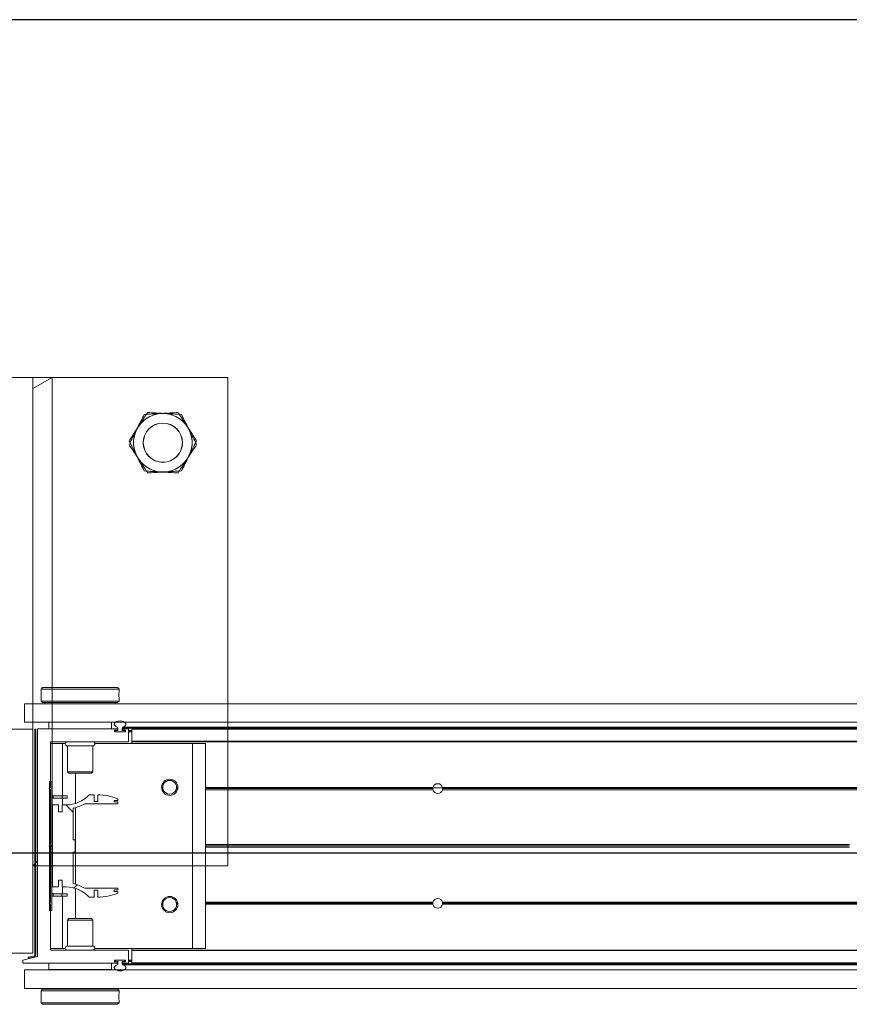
# Model space of a CAD drawing. Header units: feet. Extents: x 0 to 152508, y 0 to 59434.
# Tile 91 of 114: x 152337.2 to 152338.53, y 59421.64 to 59423.21. Entities that reach past the tile are written whole.
import ezdxf

# ---------------------------------------------------------------- set-up
doc = ezdxf.new("R2010")
doc.units = ezdxf.units.FT
doc.header["$LTSCALE"] = 0.1
doc.header["$MEASUREMENT"] = 0
doc.layers.add('Bridge plan$0$BR_P_Rail_Object', color=251, linetype='Continuous', lineweight=30)
doc.layers.add('Bridge plan$0$SC_Scratch7', color=252, linetype='Continuous', lineweight=0)

# ---------------------------------------------------------------- blocks, each defined once
blk = doc.blocks.new('Bridge plan$0$HIGH ST SCREENWALL_13 PANEL PLAN_2')
at = {"layer": 'Bridge plan$0$SC_Scratch7', "lineweight": 0}
h = blk.add_hatch(dxfattribs=at)
h.set_pattern_fill('ANSI31', color=256, scale=0.01, style=0, pattern_type=2)
h.set_pattern_definition([(44.99814199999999, (-53.98551492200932, -14.22297498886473), (-0.08838530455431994, 0.08839103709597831), [])])
h.paths.add_polyline_path([(-48.37157117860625, -0.1411070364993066, -0.3639702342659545), (-48.37363713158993, -0.1435689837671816), (-48.38217676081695, -0.1450744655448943), (-48.38188740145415, -0.1467158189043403), (-48.37334777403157, -0.1452103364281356, 0.3639702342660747), (-48.36990451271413, -0.1411070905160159), (-48.36989281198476, 0.219646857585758), (-48.37155947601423, 0.2196469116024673)])
h = blk.add_hatch(dxfattribs=at)
h.set_pattern_fill('ANSI31', color=256, scale=0.01, style=0, pattern_type=2)
h.set_pattern_definition([(44.99814199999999, (-53.99444578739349, -14.22019663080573), (-0.08838530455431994, 0.08839103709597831), [])])
h.paths.add_polyline_path([(-48.34438143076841, -0.07020755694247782), (-48.34437473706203, 0.1361670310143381), (-48.34812472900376, 0.1361671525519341), (-48.3481314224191, -0.07020743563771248)])
h = blk.add_hatch(dxfattribs=at)
h.set_pattern_fill('ANSI38', color=256, scale=0.01, style=0, pattern_type=2)
h.set_pattern_definition([(44.99814199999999, (-53.89456799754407, -14.22430209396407), (-0.08838530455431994, 0.08839103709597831), []), (134.998142, (-53.89456799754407, -14.22430209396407), (-0.2651616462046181, 0.0883967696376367), [0.31249937, -0.18749962])])
h.paths.add_polyline_path([(-48.33330513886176, 0.08763806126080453), (-48.33330478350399, 0.09859604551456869), (-48.34291762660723, 0.0985963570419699), (-48.34292188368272, -0.03263697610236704), (-48.33330903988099, -0.03263728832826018), (-48.33330868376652, -0.02167930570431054), (-48.32766564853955, -0.02167948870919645), (-48.32766600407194, -0.03263747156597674), (-48.322022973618, -0.03263765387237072, -0.2061892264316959), (-48.28439234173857, -0.04884619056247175), (-48.27635429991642, -0.04884645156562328), (-48.27635394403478, -0.03788846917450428), (-48.27077652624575, -0.03788864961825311), (-48.27077688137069, -0.0488466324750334, 0.09842250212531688), (-48.23875574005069, -0.04248285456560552), (-48.23875565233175, -0.03977616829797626), (-48.24448947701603, -0.03977598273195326), (-48.24448939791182, -0.03731535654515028), (-48.23875557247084, -0.03731554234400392), (-48.23875548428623, -0.03460885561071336), (-48.29164624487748, -0.03460713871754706, 0.0857050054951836), (-48.31011337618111, -0.02730462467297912), (-48.3101117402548, 0.02313612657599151), (-48.30683090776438, 0.02313602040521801), (-48.30683026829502, 0.04282101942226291), (-48.31011110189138, 0.04282112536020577), (-48.31010946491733, 0.0932618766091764, 0.0857050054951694), (-48.2916418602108, 0.1005631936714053), (-48.23875110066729, 0.1005614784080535), (-48.23875101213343, 0.1032681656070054), (-48.24448483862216, 0.103268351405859), (-48.24448475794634, 0.1057289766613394), (-48.2387509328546, 0.1057287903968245), (-48.23875084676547, 0.1084354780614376, 0.09842250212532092), (-48.27077157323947, 0.1148013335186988), (-48.27077192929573, 0.1038433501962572), (-48.27634934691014, 0.1038435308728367), (-48.27634899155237, 0.1148015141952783), (-48.28438703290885, 0.1148017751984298, -0.2061892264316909), (-48.32201871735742, 0.09859567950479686), (-48.32766174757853, 0.09859586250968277), (-48.32766210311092, 0.08763787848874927)])
for p, q in [((-48.0623751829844, 0.7821357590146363), (-48.72904051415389, 0.7821573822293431)), ((-48.37487455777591, 0.7821458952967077), (-48.4165411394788, 0.7821472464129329)), ((-48.37487455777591, 0.7821458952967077), (-48.37489147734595, 0.2604802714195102)), ((-48.37487455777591, 0.7821458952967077), (-48.37487512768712, 0.764567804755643)), ((-48.37487512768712, 0.764567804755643), (-48.34362462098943, 0.7821448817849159)), ((-48.34362462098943, 0.7821448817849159), (-48.37487455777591, 0.7821458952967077)), ((-48.34362462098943, 0.7821448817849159), (-48.34364070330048, 0.2863158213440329)), ((-48.06239210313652, 0.2604701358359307), (-48.0623751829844, 0.7821357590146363)), ((-48.36145324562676, 0.283816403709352), (-48.36145334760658, 0.2806885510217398)), ((-48.35895317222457, 0.2863163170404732), (-48.36145324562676, 0.283816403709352)), ((-48.36145324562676, 0.283816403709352), (-48.23645349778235, 0.2838123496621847)), ((-48.35895317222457, 0.2863163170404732), (-48.23895341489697, 0.2863124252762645)), ((-48.23645349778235, 0.2838123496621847), (-48.23895341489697, 0.2863124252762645)), ((-48.23645359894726, 0.2806832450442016), (-48.23645349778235, 0.2838123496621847)), ((-48.36145376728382, 0.2677489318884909), (-48.3614538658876, 0.2647022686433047)), ((-48.23678753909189, 0.2746179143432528), (-48.2367768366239, 0.2728087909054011)), ((-48.23645411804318, 0.2646982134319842), (-48.23645401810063, 0.2677473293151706)), ((-48.38791228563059, 0.2604806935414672), (-48.38791324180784, 0.2309807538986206)), ((-48.38791228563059, 0.2604806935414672), (-44.39833693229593, 0.2603512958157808)), ((-48.3614538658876, 0.2647022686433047), (-48.35895395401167, 0.2622021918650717)), ((-48.3614538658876, 0.2647022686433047), (-48.23645411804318, 0.2646982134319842)), ((-48.35895395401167, 0.2622021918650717), (-48.23895419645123, 0.2621982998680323)), ((-48.35520396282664, 0.262202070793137), (-48.35520401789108, 0.2604796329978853)), ((-48.24270424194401, 0.2604759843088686), (-48.24270418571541, 0.2621984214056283)), ((-48.23895419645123, 0.2621982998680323), (-48.23645411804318, 0.2646982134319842)), ((-48.38791324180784, 0.2309807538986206), (-44.39833788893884, 0.2308513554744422)), ((-48.37489243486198, 0.2309803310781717), (-48.37489280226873, 0.219647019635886)), ((-48.34897360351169, 0.2308961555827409), (-48.34897394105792, 0.2204795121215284)), ((-48.34897360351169, 0.2308961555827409), (-48.3489549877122, 0.2308961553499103)), ((-48.34895532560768, 0.2204795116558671), (-48.3489549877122, 0.2308961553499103)), ((-48.3489549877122, 0.2308961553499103), (-48.24895518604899, 0.2308929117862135)), ((-48.34364249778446, 0.2309793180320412), (-48.34364250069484, 0.230895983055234)), ((-48.31458005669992, 0.2309783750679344), (-48.31458005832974, 0.2308950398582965)), ((-48.28333012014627, 0.2308940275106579), (-48.28333011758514, 0.2309773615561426)), ((-48.24895518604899, 0.2308929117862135), (-48.24895552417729, 0.2204762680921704)), ((-48.24893657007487, 0.2308929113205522), (-48.24893690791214, 0.2204762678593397)), ((-48.23833051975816, 0.2213895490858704), (-48.23833063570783, 0.2178092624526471)), ((-48.23166398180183, 0.2178090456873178), (-48.23166386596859, 0.2213893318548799)), ((-48.23166386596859, 0.2213893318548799), (-46.45913118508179, 0.2213318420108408)), ((-48.23039507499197, 0.2231216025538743), (-46.45919162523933, 0.2230641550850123)), ((-48.37489280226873, 0.219647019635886), (-48.41655938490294, 0.2196483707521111)), ((-48.37490442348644, -0.1386855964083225), (-48.37489280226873, 0.219647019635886)), ((-48.37155947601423, 0.2196469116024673), (-48.37157117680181, -0.1411070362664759)), ((-48.37155947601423, 0.2196469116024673), (-48.36989281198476, 0.219646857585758)), ((-48.36989281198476, 0.219646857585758), (-48.36990451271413, -0.1411070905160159)), ((-48.36708031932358, 0.2196598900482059), (-48.36709211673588, -0.1441025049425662)), ((-48.23977575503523, 0.2204759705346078), (-48.36626008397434, 0.2204800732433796)), ((-48.24374734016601, 0.2163379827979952), (-48.24374729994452, 0.2175725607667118)), ((-48.22706760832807, 0.2155172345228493), (-48.24292715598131, 0.2155177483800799)), ((-48.24292706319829, 0.2183927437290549), (-48.23977582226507, 0.2183926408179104)), ((-48.24278898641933, 0.2169760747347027), (-48.24278900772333, 0.2163094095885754)), ((-48.24195570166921, 0.215476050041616), (-48.22803906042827, 0.2154755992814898)), ((-48.23833063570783, 0.2178092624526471), (-48.24195562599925, 0.2178093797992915)), ((-48.23895559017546, 0.2192128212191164), (-48.2389555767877, 0.2196557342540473)), ((-48.22822587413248, 0.2178089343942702), (-48.23166398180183, 0.2178090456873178)), ((-48.23103892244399, 0.2196554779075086), (-48.23103893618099, 0.2192125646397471)), ((-48.23021875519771, 0.2183923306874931), (-48.22706751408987, 0.2183922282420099)), ((-48.22206745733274, 0.2204753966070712), (-48.23021868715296, 0.2204756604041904)), ((-48.22822587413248, 0.2178089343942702), (-48.22720565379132, 0.2178089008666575)), ((-48.22720572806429, 0.2155172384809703), (-48.22720570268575, 0.2163089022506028)), ((-48.22720570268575, 0.2163089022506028), (-48.22720568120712, 0.2169755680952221)), ((-48.22720570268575, 0.2163089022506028), (-48.22624787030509, 0.2163088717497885)), ((-48.22720568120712, 0.2169755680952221), (-48.22720565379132, 0.2178089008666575)), ((-48.22720568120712, 0.2169755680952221), (-48.22624735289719, 0.2169755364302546)), ((-48.22720565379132, 0.2178089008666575), (-48.2262822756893, 0.2178088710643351)), ((-48.22624733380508, 0.2175719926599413), (-48.22624737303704, 0.2163374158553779)), ((-48.22124790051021, 0.2004754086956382), (-48.22124727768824, 0.21965516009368)), ((-48.2212474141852, 0.2154753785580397), (-48.21603908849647, 0.2154752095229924)), ((-48.22124738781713, 0.2163087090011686), (-48.21603906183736, 0.216308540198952)), ((-48.22124736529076, 0.2169753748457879), (-48.21603903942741, 0.2169752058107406)), ((-48.22124733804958, 0.2178087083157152), (-48.21603901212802, 0.2178085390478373)), ((-48.21603957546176, 0.2004621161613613), (-48.21603895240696, 0.2196549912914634)), ((-48.21603895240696, 0.2196549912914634), (-48.21603892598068, 0.2204752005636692)), ((-46.45907069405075, 0.2195980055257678), (-48.21603895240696, 0.2196549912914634)), ((-46.45909931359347, 0.2204182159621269), (-48.21603892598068, 0.2204752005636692)), ((-48.34625005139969, 0.126312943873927), (-48.34624770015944, 0.1988259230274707)), ((-48.34624775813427, 0.19704196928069), (-48.32728946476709, 0.1970413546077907)), ((-48.34542746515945, 0.1996461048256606), (-48.22208125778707, 0.19964210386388)), ((-48.34364351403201, 0.1996460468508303), (-48.34364359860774, 0.1970418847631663)), ((-48.32729218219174, 0.1132498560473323), (-48.32728946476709, 0.1970413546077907)), ((-48.32728946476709, 0.1970413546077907), (-48.32258310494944, 0.1970412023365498)), ((-48.31937294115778, 0.19308359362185), (-48.31937428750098, 0.1516007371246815)), ((-48.27853968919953, 0.1930822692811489), (-48.31937294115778, 0.19308359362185)), ((-48.27854103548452, 0.1515994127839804), (-48.27853968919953, 0.1930822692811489)), ((-48.27532926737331, 0.1970396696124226), (-48.11895654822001, 0.1970345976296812)), ((-48.21603968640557, 0.197037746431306), (-48.21603960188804, 0.1996419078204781)), ((-48.21603960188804, 0.1996419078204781), (-48.21603957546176, 0.2004621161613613)), ((-46.45837247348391, 0.1995848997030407), (-48.21603960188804, 0.1996419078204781)), ((-46.45840108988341, 0.2004051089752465), (-48.21603957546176, 0.2004621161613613)), ((-48.11896719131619, -0.1310897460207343), (-48.11895654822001, 0.1970345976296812)), ((-48.11895654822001, 0.1970345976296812), (-48.09812325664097, 0.1970339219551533)), ((-48.098133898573, -0.1310904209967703), (-48.09812325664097, 0.1970339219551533)), ((-48.31937428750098, 0.1516007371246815), (-48.31700231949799, 0.14922861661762)), ((-48.27854103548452, 0.1515994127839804), (-48.31937428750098, 0.1516007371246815)), ((-48.28091315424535, 0.1492274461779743), (-48.31700231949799, 0.14922861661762)), ((-48.30645928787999, 0.100987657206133), (-48.30645772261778, 0.1492282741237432)), ((-48.28091315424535, 0.1492274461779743), (-48.27854103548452, 0.1515994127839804)), ((-48.34875010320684, 0.1246463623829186), (-48.34625005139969, 0.126312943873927)), ((-48.34812472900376, 0.1361671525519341), (-48.3481314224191, -0.07020743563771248)), ((-48.34437473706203, 0.1361670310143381), (-48.34812472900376, 0.1361671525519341)), ((-48.34437473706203, 0.1361670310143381), (-48.34438143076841, -0.07020755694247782)), ((-48.1667009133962, 0.1263071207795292), (-48.16843123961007, 0.1263071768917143)), ((-48.14240296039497, 0.1263063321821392), (-48.14454995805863, 0.1263064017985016)), ((-47.73411930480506, 0.1262930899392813), (-48.09812554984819, 0.1263048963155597)), ((-46.62229517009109, 0.1262570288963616), (-47.71879994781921, 0.1262925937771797)), ((-48.34625016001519, 0.1229796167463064), (-48.34875010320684, 0.1246463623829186)), ((-48.34625300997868, 0.03510438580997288), (-48.34625016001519, 0.1229796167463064)), ((-48.34195881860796, 0.1132503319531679), (-48.34195894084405, 0.1095003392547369)), ((-48.32795017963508, 0.1132498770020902), (-48.34195881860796, 0.1132503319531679)), ((-48.32795030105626, 0.1094998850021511), (-48.32795017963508, 0.1132498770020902)), ((-48.31961686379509, 0.1132496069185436), (-48.32795017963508, 0.1132498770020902)), ((-48.31961698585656, 0.1094996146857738), (-48.31961686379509, 0.1132496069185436)), ((-48.27634899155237, 0.1148015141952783), (-48.28438703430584, 0.1148017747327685)), ((-48.27634934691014, 0.1038435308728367), (-48.27634899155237, 0.1148015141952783)), ((-48.27077157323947, 0.1148013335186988), (-48.27077192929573, 0.1038433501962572)), ((-48.16651123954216, 0.1246404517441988), (-48.16827021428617, 0.1246405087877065)), ((-48.16605518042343, 0.122973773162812), (-48.16788632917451, 0.1229738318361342)), ((-48.14294809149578, 0.1229730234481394), (-48.14519590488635, 0.1229730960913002)), ((-48.14256409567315, 0.1246396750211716), (-48.14473973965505, 0.1246397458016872)), ((-47.73406304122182, 0.1229597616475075), (-48.09812565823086, 0.1229715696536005)), ((-47.73427109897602, 0.1246264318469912), (-48.09812560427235, 0.1246382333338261)), ((-47.73419128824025, 0.1258764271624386), (-47.71872799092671, 0.1258759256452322)), ((-46.62229527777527, 0.1229237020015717), (-47.7188564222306, 0.1229592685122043)), ((-46.62229522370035, 0.1245903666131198), (-47.71864826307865, 0.1246259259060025)), ((-48.34291762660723, 0.0985963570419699), (-48.34292188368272, -0.03263697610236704)), ((-48.33330478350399, 0.09859604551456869), (-48.34291762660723, 0.0985963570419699)), ((-48.32795030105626, 0.1094998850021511), (-48.34195894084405, 0.1095003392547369)), ((-48.33330513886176, 0.08763806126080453), (-48.33330478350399, 0.09859604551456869)), ((-48.31961698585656, 0.1094996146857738), (-48.32795030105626, 0.1094998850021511)), ((-48.32766174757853, 0.09859586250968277), (-48.32766210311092, 0.08763787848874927)), ((-48.32201871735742, 0.09859567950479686), (-48.32766174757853, 0.09859586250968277)), ((-48.32729265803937, 0.09859585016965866), (-48.327292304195, 0.1094998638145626)), ((-48.2916418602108, 0.1005631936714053), (-48.23875110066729, 0.1005614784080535)), ((-48.27077192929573, 0.1038433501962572), (-48.27634934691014, 0.1038435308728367)), ((-48.24448483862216, 0.103268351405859), (-48.24448475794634, 0.1057289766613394)), ((-48.23875101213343, 0.1032681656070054), (-48.24448483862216, 0.103268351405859)), ((-48.24448475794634, 0.1057289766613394), (-48.2387509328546, 0.1057287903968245)), ((-48.23875110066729, 0.1005614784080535), (-48.23875101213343, 0.1032681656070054)), ((-48.2387509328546, 0.1057287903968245), (-48.23875084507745, 0.1084354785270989)), ((-48.32766210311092, 0.08763787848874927), (-48.33330513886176, 0.08763806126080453)), ((-48.31011110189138, 0.04282112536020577), (-48.31010946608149, 0.09326187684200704)), ((-48.30646347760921, -0.02818914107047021), (-48.30645950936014, 0.09414615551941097)), ((-48.3483776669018, 0.03297986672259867), (-48.34625300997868, 0.03510438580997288)), ((-48.34625314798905, 0.03085521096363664), (-48.3483776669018, 0.03297986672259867)), ((-48.30683026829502, 0.04282101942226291), (-48.31011110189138, 0.04282112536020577)), ((-48.30683090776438, 0.02313602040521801), (-48.30683026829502, 0.04282101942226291)), ((-47.06760980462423, 0.03293832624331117), (-48.09812857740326, 0.0329717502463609)), ((-47.06731529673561, 0.03506290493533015), (-48.09812850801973, 0.03509633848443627)), ((-48.34625599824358, -0.05702002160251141), (-48.34625314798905, 0.03085521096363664)), ((-48.31011337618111, -0.02730462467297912), (-48.3101117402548, 0.02313612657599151)), ((-48.3101117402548, 0.02313612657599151), (-48.30683090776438, 0.02313602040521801)), ((-47.06731543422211, 0.03081373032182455), (-48.09812864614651, 0.03084716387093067)), ((-48.37156646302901, 0.004230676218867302), (-48.37489989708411, 0.0008974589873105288)), ((-48.36708716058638, 0.008709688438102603), (-48.36989974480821, 0.00589728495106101)), ((-48.33330903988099, -0.03263728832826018), (-48.33330868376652, -0.02167930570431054)), ((-48.33330868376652, -0.02167930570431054), (-48.32766564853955, -0.02167948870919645)), ((-48.32766564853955, -0.02167948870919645), (-48.32766600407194, -0.03263747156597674)), ((-48.34292188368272, -0.03263697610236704), (-48.33330903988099, -0.03263728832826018)), ((-48.34196390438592, -0.04354102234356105), (-48.34196402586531, -0.04729101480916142)), ((-48.34196390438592, -0.04354102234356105), (-48.32795526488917, -0.04354147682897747)), ((-48.32795526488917, -0.04354147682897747), (-48.32795538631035, -0.04729146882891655)), ((-48.32795526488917, -0.04354147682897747), (-48.31962194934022, -0.0435417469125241)), ((-48.32766600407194, -0.03263747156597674), (-48.32202297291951, -0.03263765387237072)), ((-48.32729726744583, -0.04354149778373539), (-48.32729691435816, -0.03263748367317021)), ((-48.31962194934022, -0.0435417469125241), (-48.31962207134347, -0.04729173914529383)), ((-48.3064652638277, -0.08327126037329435), (-48.30646369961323, -0.03503064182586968)), ((-48.23875548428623, -0.03460885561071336), (-48.29164624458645, -0.03460714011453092)), ((-48.27635429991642, -0.04884645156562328), (-48.27635394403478, -0.03788846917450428)), ((-48.27635394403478, -0.03788846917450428), (-48.27077652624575, -0.03788864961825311)), ((-48.27077652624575, -0.03788864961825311), (-48.27077688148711, -0.04884663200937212)), ((-48.24448947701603, -0.03977598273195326), (-48.24448939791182, -0.03731535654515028)), ((-48.23875565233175, -0.03977616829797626), (-48.24448947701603, -0.03977598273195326)), ((-48.24448939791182, -0.03731535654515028), (-48.23875557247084, -0.03731554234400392)), ((-48.23875574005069, -0.04248285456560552), (-48.23875565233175, -0.03977616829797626)), ((-48.23875557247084, -0.03731554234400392), (-48.23875548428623, -0.03460885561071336)), ((-48.34875604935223, -0.05868660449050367), (-48.34625599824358, -0.05702002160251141)), ((-48.34625610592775, -0.06035334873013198), (-48.34875604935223, -0.05868660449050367)), ((-48.34625845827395, -0.1328663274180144), (-48.34625610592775, -0.06035334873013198)), ((-48.34196402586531, -0.04729101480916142), (-48.32795538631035, -0.04729146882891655)), ((-48.32795538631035, -0.04729146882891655), (-48.31962207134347, -0.04729173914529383)), ((-48.32730010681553, -0.1310829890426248), (-48.32729738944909, -0.04729149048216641)), ((-48.28439234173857, -0.04884619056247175), (-48.27635429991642, -0.04884645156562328)), ((-48.16670696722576, -0.06035917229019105), (-48.16843729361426, -0.06035911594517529)), ((-48.1665171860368, -0.05869251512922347), (-48.16827616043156, -0.05869245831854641)), ((-48.16606101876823, -0.05702586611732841), (-48.16789216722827, -0.05702580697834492)), ((-48.14295392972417, -0.05702661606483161), (-48.14520174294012, -0.05702654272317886)), ((-48.14257004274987, -0.05869329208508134), (-48.1447456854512, -0.05869322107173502)), ((-48.14240901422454, -0.06035995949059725), (-48.14455601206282, -0.06035989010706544)), ((-47.7341253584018, -0.06037320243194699), (-48.09813160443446, -0.06036139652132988)), ((-47.73427704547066, -0.0587065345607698), (-48.09813155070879, -0.05869473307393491)), ((-47.73406887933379, -0.05703987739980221), (-48.09813149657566, -0.05702806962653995)), ((-46.62230111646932, -0.05707593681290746), (-47.71886226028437, -0.05704037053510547)), ((-46.62230122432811, -0.06040926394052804), (-47.71880600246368, -0.06037369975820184)), ((-46.62230117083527, -0.05874260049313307), (-47.71865421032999, -0.05870704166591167)), ((-48.3481314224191, -0.07020743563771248), (-48.34438143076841, -0.07020755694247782)), ((-48.31938198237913, -0.08564288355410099), (-48.31938332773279, -0.1271257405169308)), ((-48.31700986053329, -0.08327091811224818), (-48.31938198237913, -0.08564288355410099)), ((-48.31938198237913, -0.08564288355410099), (-48.27854873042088, -0.0856442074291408)), ((-48.31700986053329, -0.08327091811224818), (-48.28092069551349, -0.08327208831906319)), ((-48.27854873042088, -0.0856442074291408), (-48.28092069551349, -0.08327208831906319)), ((-48.27855007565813, -0.1271270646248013), (-48.27854873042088, -0.0856442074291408)), ((-48.4165710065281, -0.1386842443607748), (-48.37490442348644, -0.1386855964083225)), ((-48.3462584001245, -0.1310823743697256), (-48.32730010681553, -0.1310829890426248)), ((-48.22207894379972, -0.1336905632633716), (-48.34543827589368, -0.133686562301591)), ((-48.32730010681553, -0.1310829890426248), (-48.32259374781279, -0.1310831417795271)), ((-48.31938332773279, -0.1271257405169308), (-48.27855007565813, -0.1271270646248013)), ((-48.27533990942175, -0.1310846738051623), (-48.11896719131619, -0.1310897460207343)), ((-48.2212593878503, -0.1537036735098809), (-48.22125876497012, -0.1345107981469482)), ((-48.21605106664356, -0.1538359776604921), (-48.21605043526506, -0.1343788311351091)), ((-48.21605043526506, -0.1343788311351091), (-48.21605041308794, -0.1336907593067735)), ((-46.45840733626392, -0.1344358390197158), (-48.21605043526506, -0.1343788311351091)), ((-48.21605041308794, -0.1336907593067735), (-48.216050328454, -0.1310865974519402)), ((-46.45838328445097, -0.1337477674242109), (-48.21605041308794, -0.1336907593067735)), ((-48.11896719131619, -0.1310897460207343), (-48.098133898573, -0.1310904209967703)), ((-48.3905297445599, -0.149518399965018), (-48.39052990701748, -0.1545183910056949)), ((-48.39052990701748, -0.1545183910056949), (-48.23978791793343, -0.154523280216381)), ((-48.36709211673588, -0.1441025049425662), (-48.3905297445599, -0.149518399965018)), ((-48.37363713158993, -0.1435689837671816), (-48.38217676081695, -0.1450744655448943)), ((-48.38188740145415, -0.1467158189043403), (-48.38217676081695, -0.1450744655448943)), ((-48.37334777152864, -0.1452103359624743), (-48.38188740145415, -0.1467158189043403)), ((-48.34896782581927, -0.1649363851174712), (-48.34896748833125, -0.1545197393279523)), ((-48.24896768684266, -0.1545229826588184), (-48.24896802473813, -0.1649396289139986)), ((-48.24375927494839, -0.1516196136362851), (-48.24375923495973, -0.1503850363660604)), ((-48.23978785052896, -0.1524399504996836), (-48.24293909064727, -0.1524398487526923)), ((-48.24293899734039, -0.1495648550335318), (-48.22707944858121, -0.1495653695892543)), ((-48.24280089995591, -0.1503565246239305), (-48.2428009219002, -0.1510231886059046)), ((-48.22805090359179, -0.1495236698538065), (-48.24196753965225, -0.1495232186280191)), ((-48.24178072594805, -0.1518565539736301), (-48.23834262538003, -0.1518566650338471)), ((-48.23896768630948, -0.1537030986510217), (-48.23896767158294, -0.1532601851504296)), ((-48.23834262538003, -0.1518566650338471), (-48.23834274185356, -0.1554369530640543)), ((-48.23167608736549, -0.1554371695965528), (-48.2316759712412, -0.1518568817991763)), ((-48.23167608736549, -0.1554371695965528), (-46.45914340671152, -0.1554946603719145)), ((-48.2316759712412, -0.1518568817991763), (-48.22805097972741, -0.1518569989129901)), ((-48.23105101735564, -0.1532604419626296), (-48.23105103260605, -0.1537033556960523)), ((-48.23040740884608, -0.157169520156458), (-46.45920395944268, -0.1572269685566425)), ((-48.23023085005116, -0.1545235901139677), (-48.22207961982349, -0.1545238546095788)), ((-48.22707954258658, -0.1524403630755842), (-48.23023078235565, -0.152440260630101)), ((-48.22805097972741, -0.1518569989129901), (-48.22721764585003, -0.1518570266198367)), ((-48.22721764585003, -0.1518570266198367), (-48.22721761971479, -0.1510236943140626)), ((-48.22721764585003, -0.1518570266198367), (-48.22629426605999, -0.1518570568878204)), ((-48.22721761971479, -0.1510236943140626), (-48.22721759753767, -0.1503570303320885)), ((-48.22721761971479, -0.1510236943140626), (-48.22625928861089, -0.1510237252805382)), ((-48.22721759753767, -0.1503570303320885), (-48.22721757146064, -0.1495653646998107)), ((-48.22721759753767, -0.1503570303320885), (-48.22625976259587, -0.1503570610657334)), ((-48.22625926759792, -0.1503856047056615), (-48.226259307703, -0.1516201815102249)), ((-48.22125932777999, -0.1518572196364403), (-48.21605100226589, -0.1518573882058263)), ((-48.22125930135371, -0.1510238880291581), (-48.21605097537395, -0.1510240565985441)), ((-48.22125927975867, -0.1503572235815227), (-48.2160509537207, -0.1503573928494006)), ((-48.22125925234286, -0.1495238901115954), (-48.21605092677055, -0.1495240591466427)), ((-48.21605108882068, -0.1545240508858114), (-48.21605106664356, -0.1538359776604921)), ((-46.45911147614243, -0.1545810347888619), (-48.21605108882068, -0.1545240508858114)), ((-46.45908742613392, -0.1538929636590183), (-48.21605106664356, -0.1538359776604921)), ((-48.38792609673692, -0.1653517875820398), (-48.38792705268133, -0.1948517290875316)), ((-48.38792609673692, -0.1653517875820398), (-44.39835074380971, -0.1654811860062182)), ((-48.24896802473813, -0.1649396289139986), (-48.34896782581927, -0.1649363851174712)), ((-48.31459289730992, -0.164937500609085), (-48.31459291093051, -0.1653541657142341)), ((-48.2833429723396, -0.1653551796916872), (-48.28334295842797, -0.1649385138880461)), ((-48.38792705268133, -0.1948517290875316), (-44.39835169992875, -0.1949811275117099)), ((-48.36146889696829, -0.1987416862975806), (-48.36146899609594, -0.2017908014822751)), ((-48.35896882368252, -0.1962417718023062), (-48.36146889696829, -0.1987416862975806)), ((-48.23646914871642, -0.1987457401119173), (-48.36146889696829, -0.1987416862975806)), ((-48.2389690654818, -0.1962456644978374), (-48.35896882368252, -0.1962417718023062)), ((-48.35521878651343, -0.1948527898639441), (-48.35521883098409, -0.1962418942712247)), ((-48.24271905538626, -0.1962455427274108), (-48.24271901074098, -0.1948564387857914)), ((-48.23646914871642, -0.1987457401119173), (-48.2389690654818, -0.1962456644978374)), ((-48.23646924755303, -0.2017924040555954), (-48.23646914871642, -0.1987457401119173)), ((-48.36146941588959, -0.2147267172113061), (-48.36146951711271, -0.2178558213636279)), ((-48.36146951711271, -0.2178558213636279), (-48.35896960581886, -0.2203558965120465)), ((-48.23646976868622, -0.2178598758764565), (-48.36146951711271, -0.2178558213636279)), ((-48.36113547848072, -0.2086613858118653), (-48.361146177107, -0.2068522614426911)), ((-48.23896984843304, -0.2203597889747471), (-48.35896960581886, -0.2203558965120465)), ((-48.23896984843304, -0.2203597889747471), (-48.23646976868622, -0.2178598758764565)), ((-48.23646976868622, -0.2178598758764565), (-48.23646966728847, -0.2147320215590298))]:
    blk.add_line(p, q, dxfattribs=at)
for centre, radius in [((-48.16654501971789, 0.6779726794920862), 0.03141660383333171), ((-48.16654501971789, 0.6779726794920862), 0.03124993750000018), ((-48.15541708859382, 0.1267234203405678), 0.01302080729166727), ((-48.15542317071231, -0.0607762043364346), 0.01302080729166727)]:
    blk.add_circle(centre, radius, dxfattribs=at)
for centre, radius, start, end in [((-48.16654501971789, 0.6779726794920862), 0.04687490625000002, 93.33381642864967, 153.3338164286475), ((-48.16654501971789, 0.6779726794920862), 0.04687490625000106, 33.33381642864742, 93.33381642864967), ((-48.16654501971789, 0.6779726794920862), 0.04687490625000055, 153.3338164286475, 213.3338164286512), ((-48.16654501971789, 0.6779726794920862), 0.04687490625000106, 333.3338164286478, 33.33381642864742), ((-48.16654501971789, 0.6779726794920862), 0.04687490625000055, 213.3338164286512, 273.3338164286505), ((-48.16654501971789, 0.6779726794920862), 0.04687490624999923, 273.3338164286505, 333.3338164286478), ((-48.4237712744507, 0.2742611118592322), 0.06265684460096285, 354.0342443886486, 5.887848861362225), ((-48.24014752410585, 0.2213896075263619), 0.001817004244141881, 359.9981416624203, 72.4356820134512), ((-48.22984686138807, 0.2213892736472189), 0.001817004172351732, 107.5606011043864, 179.9981433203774), ((-48.36626011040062, 0.2196598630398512), 0.0008202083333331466, 89.99814166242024, 179.9981416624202), ((-48.24292712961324, 0.2163379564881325), 0.0008202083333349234, 179.9981416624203, 269.9981416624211), ((-48.2429270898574, 0.2175725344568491), 0.0008202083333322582, 89.99814166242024, 179.9981416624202), ((-48.24195567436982, 0.2163093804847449), 0.0008333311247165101, 179.9981031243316, 269.9981416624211), ((-48.24195565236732, 0.2169760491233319), 0.0008333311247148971, 89.9981416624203, 179.9981776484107), ((-48.23977579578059, 0.2192128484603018), 0.0008202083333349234, 269.9981416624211, 359.9981416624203), ((-48.23977578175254, 0.2196557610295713), 0.0008202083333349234, 359.9981416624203, 89.9981416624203), ((-48.23021872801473, 0.2192125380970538), 0.0008202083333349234, 179.9981416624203, 269.9981416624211), ((-48.23021871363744, 0.2196554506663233), 0.0008202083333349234, 89.9981416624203, 179.9981416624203), ((-48.22822590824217, 0.2167677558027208), 0.001041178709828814, 11.51323150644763, 89.9981416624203), ((-48.22803903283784, 0.216308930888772), 0.0008333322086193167, 269.9981416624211, 359.9980818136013), ((-48.22706758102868, 0.21633744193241), 0.0008202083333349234, 269.9981416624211, 359.9981416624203), ((-48.22706754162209, 0.2175720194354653), 0.0008202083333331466, 359.9981416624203, 89.99814166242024), ((-48.22206748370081, 0.2196551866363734), 0.0008202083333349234, 359.9981416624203, 89.9981416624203), ((-48.34542749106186, 0.198825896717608), 0.0008202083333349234, 89.9981416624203, 179.9981416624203), ((-48.31937283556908, 0.196364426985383), 0.003280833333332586, 89.99814166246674, 269.9981416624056), ((-48.27853958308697, 0.1963631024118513), 0.003280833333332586, 269.9981416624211, 89.99814166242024), ((-48.22208123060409, 0.2004754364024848), 0.0008333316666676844, 269.9981416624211, 359.9981416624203), ((-48.15562541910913, 0.1267234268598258), 0.01108331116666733, 357.843657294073, 182.1526260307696), ((-48.15562541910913, 0.1267234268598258), 0.01108331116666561, 182.1526260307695, 190.8324766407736), ((-48.15562541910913, 0.1267234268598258), 0.01108331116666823, 349.1638066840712, 357.843657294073), ((-47.72645967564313, 0.1247552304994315), 0.007812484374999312, 168.6473907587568, 180.9446345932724), ((-47.72645967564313, 0.1247552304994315), 0.007812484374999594, 11.34889256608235, 168.6473907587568), ((-47.72645967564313, 0.1247552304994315), 0.007812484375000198, 359.0516487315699, 11.3488925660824), ((-48.34195901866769, 0.1070836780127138), 0.006166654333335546, 89.9981416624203, 113.0704114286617), ((-48.3220170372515, 0.1503865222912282), 0.05179084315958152, 269.9981416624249, 316.6001438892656), ((-48.27077428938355, 0.03107142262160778), 0.08372991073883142, 67.51378105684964, 89.9981416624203), ((-48.15562541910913, 0.1267234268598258), 0.01108331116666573, 190.8324766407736, 199.7742688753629), ((-48.15562541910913, 0.1267234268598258), 0.01108331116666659, 199.7742688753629, 340.2220144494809), ((-48.15562541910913, 0.1267234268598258), 0.01108331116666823, 340.2220144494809, 349.1638066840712), ((-47.72645967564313, 0.1247552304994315), 0.00781248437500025, 180.9446345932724, 193.2865001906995), ((-47.72645967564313, 0.1247552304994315), 0.007812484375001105, 193.2865001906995, 346.7097831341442), ((-47.72645967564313, 0.1247552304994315), 0.007812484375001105, 346.7097831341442, 359.0516487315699), ((-48.34195901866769, 0.1070836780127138), 0.002416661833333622, 89.9981416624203, 179.9981416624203), ((-48.3220170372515, 0.1503865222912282), 0.05835250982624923, 281.7746374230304, 301.3688958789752), ((-48.32202465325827, -0.08442849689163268), 0.05835250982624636, 58.62738744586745, 78.22164590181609), ((-48.34196382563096, -0.04112435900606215), 0.006166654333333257, 246.9258718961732, 269.9981416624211), ((-48.34196382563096, -0.04112435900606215), 0.002416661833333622, 179.9981416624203, 269.9981416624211), ((-48.32202465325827, -0.08442849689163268), 0.05179084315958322, 43.39613943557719, 89.99814166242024), ((-48.27077416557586, 0.03488327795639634), 0.08372991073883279, 269.9981416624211, 292.4825022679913), ((-48.15563150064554, -0.06077619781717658), 0.0110833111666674, 177.8436572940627, 2.152626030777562), ((-48.15563150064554, -0.06077619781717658), 0.01108331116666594, 169.1638066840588, 177.8436572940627), ((-48.15563150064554, -0.06077619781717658), 0.01108331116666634, 160.2220144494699, 169.1638066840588), ((-48.15563150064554, -0.06077619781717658), 0.01108331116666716, 19.77426887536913, 160.2220144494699), ((-48.15563150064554, -0.06077619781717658), 0.01108331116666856, 10.83247664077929, 19.77426887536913), ((-48.15563150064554, -0.06077619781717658), 0.01108331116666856, 2.152626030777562, 10.83247664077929), ((-47.72646563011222, -0.05883583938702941), 0.007812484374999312, 179.051648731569, 191.3488925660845), ((-47.72646563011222, -0.05883583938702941), 0.00781248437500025, 166.7097831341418, 179.051648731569), ((-47.72646563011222, -0.05883583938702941), 0.007812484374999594, 191.3488925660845, 348.6473907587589), ((-47.72646563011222, -0.05883583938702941), 0.007812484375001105, 13.28650019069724, 166.7097831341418), ((-47.72646563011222, -0.05883583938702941), 0.007812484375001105, 0.9446345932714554, 13.28650019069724), ((-47.72646563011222, -0.05883583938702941), 0.007812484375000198, 348.6473907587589, 0.9446345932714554), ((-48.37407117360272, -0.1411069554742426), 0.002499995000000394, 279.9981416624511, 359.9981416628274), ((-48.37407117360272, -0.1411069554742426), 0.004166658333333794, 279.9981416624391, 359.9981416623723), ((-48.34543824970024, -0.1328663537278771), 0.0008202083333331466, 179.9981416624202, 269.998141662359), ((-48.31938343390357, -0.1304065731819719), 0.00328083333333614, 89.99814166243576, 269.9981416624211), ((-48.27855018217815, -0.1304078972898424), 0.00328083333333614, 269.9981416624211, 89.99814166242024), ((-48.22207897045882, -0.1345107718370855), 0.0008202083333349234, 359.9981416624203, 89.9981416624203), ((-48.24293906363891, -0.1516196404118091), 0.0008202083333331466, 179.9981416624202, 269.9981416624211), ((-48.24293902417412, -0.1503850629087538), 0.0008202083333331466, 89.99814166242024, 179.9981416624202), ((-48.24178069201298, -0.150815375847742), 0.001041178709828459, 191.5132315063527, 269.9981416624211), ((-48.24196756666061, -0.1503565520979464), 0.0008333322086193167, 89.9981416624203, 179.9980818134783), ((-48.23978789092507, -0.1537030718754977), 0.0008202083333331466, 269.9981416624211, 359.9981416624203), ((-48.23978787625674, -0.1532601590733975), 0.0008202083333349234, 359.9981416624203, 89.9981416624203), ((-48.24015974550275, -0.1554368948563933), 0.001817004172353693, 287.5606011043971, 359.9981433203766), ((-48.22985908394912, -0.1554372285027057), 0.001817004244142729, 179.9981416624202, 252.4356820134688), ((-48.23023082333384, -0.1537033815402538), 0.0008202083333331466, 179.9981416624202, 269.9981416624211), ((-48.23023080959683, -0.1532604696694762), 0.0008202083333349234, 89.9981416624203, 179.9981416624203), ((-48.22805095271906, -0.1510236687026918), 0.0008333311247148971, 269.9981416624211, 359.9981776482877), ((-48.22805093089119, -0.1503570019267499), 0.000833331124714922, 359.9981031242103, 89.99814166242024), ((-48.22707951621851, -0.1516201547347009), 0.0008202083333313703, 269.9981416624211, 359.9981416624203), ((-48.22707947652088, -0.1503855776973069), 0.0008202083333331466, 359.9981416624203, 89.99814166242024), ((-48.22207959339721, -0.1537036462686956), 0.0008202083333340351, 269.9981416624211, 359.9981416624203), ((-48.17415174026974, -0.2083045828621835), 0.06265684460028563, 174.0342443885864, 185.8878488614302)]:
    blk.add_arc(centre, radius, start, end, dxfattribs=at)
for centre, major_axis, ratio, start_param, end_param in [((-48.23499698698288, 0.2277096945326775), (-0.009374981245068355, 3.040691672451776e-07), 0.5617178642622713, 2.083904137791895, 7.340873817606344), ((-48.23500961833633, -0.1617573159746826), (0.009374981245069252, -3.040691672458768e-07), 0.5617178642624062, 2.083904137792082, 7.340873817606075)]:
    blk.add_ellipse(centre, major_axis=major_axis, ratio=ratio, start_param=start_param, end_param=end_param, dxfattribs=at)
for points, knots in [([(-48.19628838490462, 0.7231944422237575), (-48.1919006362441, 0.7234500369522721), (-48.1830446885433, 0.723965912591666), (-48.17388991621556, 0.7244991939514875), (-48.16927095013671, 0.7247682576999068)], [0, 0, 0, 0, 0.4954579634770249, 1, 1, 1, 1]), ([(-48.16927095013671, 0.7247682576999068), (-48.16863043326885, 0.7248055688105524), (-48.16378068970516, 0.7250880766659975), (-48.15463685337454, 0.7256207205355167), (-48.14640643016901, 0.7261001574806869), (-48.1422535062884, 0.7263420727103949)], [0, 0, 0, 0, 0.07010265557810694, 0.5307909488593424, 1, 1, 1, 1]), ([(-48.1422535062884, 0.7263420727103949), (-48.14035311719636, 0.723452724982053), (-48.13653319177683, 0.7176449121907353), (-48.13152974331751, 0.7100376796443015), (-48.12846348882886, 0.7053757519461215), (-48.12738182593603, 0.7037311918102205)], [0, 0, 0, 0, 0.3905333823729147, 0.7850020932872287, 1, 1, 1, 1]), ([(-48.20843414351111, 0.6990097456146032), (-48.20814619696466, 0.6995831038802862), (-48.20596598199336, 0.7039243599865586), (-48.20185534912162, 0.712109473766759), (-48.19815534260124, 0.7194769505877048), (-48.19628838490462, 0.7231944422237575)], [0, 0, 0, 0, 0.07010265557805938, 0.5307909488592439, 1, 1, 1, 1]), ([(-48.22057989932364, 0.6748250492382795), (-48.21860737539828, 0.6787527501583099), (-48.21462616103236, 0.6866801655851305), (-48.21051061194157, 0.6948750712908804), (-48.20843414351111, 0.6990097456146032)], [0, 0, 0, 0, 0.4954579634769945, 1, 1, 1, 1]), ([(-48.12738182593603, 0.7037311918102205), (-48.12535819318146, 0.7006544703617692), (-48.12127898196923, 0.6944524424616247), (-48.11632824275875, 0.6869253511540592), (-48.1134290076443, 0.682517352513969), (-48.11251014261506, 0.6811203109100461)], [0, 0, 0, 0, 0.4020739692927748, 0.810497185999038, 1, 1, 1, 1]), ([(-48.11251014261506, 0.6811203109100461), (-48.11448266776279, 0.6771926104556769), (-48.11846388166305, 0.6692651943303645), (-48.12257943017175, 0.6610702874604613), (-48.12465589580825, 0.6569356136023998)], [0, 0, 0, 0, 0.4954579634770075, 1, 1, 1, 1]), ([(-48.20570821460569, 0.6522141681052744), (-48.20678988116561, 0.6538587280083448), (-48.20983443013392, 0.6584876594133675), (-48.21483808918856, 0.6660952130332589), (-48.21865834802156, 0.6719035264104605), (-48.22057989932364, 0.6748250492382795)], [0, 0, 0, 0, 0.2149974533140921, 0.6051517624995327, 1, 1, 1, 1]), ([(-48.1908365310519, 0.6296032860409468), (-48.19175540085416, 0.6310003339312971), (-48.19462576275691, 0.6353644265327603), (-48.19957530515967, 0.6428897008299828), (-48.20365457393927, 0.6490918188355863), (-48.20570821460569, 0.6522141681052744)], [0, 0, 0, 0, 0.189503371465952, 0.5919695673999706, 1, 1, 1, 1]), ([(-48.12465589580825, 0.6569356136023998), (-48.12494384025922, 0.6563622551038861), (-48.1271240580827, 0.652021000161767), (-48.13123469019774, 0.643835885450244), (-48.1349346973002, 0.6364684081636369), (-48.1368016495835, 0.632750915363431)], [0, 0, 0, 0, 0.07010265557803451, 0.5307909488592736, 1, 1, 1, 1]), ([(-48.16381909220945, 0.6311771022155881), (-48.1644596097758, 0.63113979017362), (-48.16930935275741, 0.6308572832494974), (-48.17845318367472, 0.6303246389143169), (-48.1866836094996, 0.6298452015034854), (-48.1908365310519, 0.6296032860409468)], [0, 0, 0, 0, 0.07010265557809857, 0.5307909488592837, 1, 1, 1, 1]), ([(-48.1368016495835, 0.632750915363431), (-48.1411894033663, 0.6324953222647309), (-48.15004535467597, 0.6319794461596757), (-48.1592001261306, 0.6314461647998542), (-48.16381909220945, 0.6311771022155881)], [0, 0, 0, 0, 0.4954579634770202, 1, 1, 1, 1]), ([(-48.23679381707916, 0.2742552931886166), (-48.23678611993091, 0.27498476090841), (-48.2367707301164, 0.2764435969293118), (-48.23666295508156, 0.2783937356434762), (-48.23654607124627, 0.2798541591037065), (-48.23646191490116, 0.2806867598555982), (-48.23646205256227, 0.2806842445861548), (-48.23646210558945, 0.2806832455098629)], [0, 0, 0, 0, 0.2140444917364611, 0.4280607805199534, 0.6428083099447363, 0.8580379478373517, 1, 1, 1, 1]), ([(-48.23645426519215, 0.2677473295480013), (-48.23645418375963, 0.2677465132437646), (-48.23644184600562, 0.2676247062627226), (-48.23648660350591, 0.2680528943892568), (-48.23658195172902, 0.2690576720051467), (-48.23670331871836, 0.2707347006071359), (-48.23678198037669, 0.272559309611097), (-48.23679044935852, 0.2737732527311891), (-48.23679381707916, 0.2742552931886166)], [0, 0, 0, 0, 0.001442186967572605, 0.2150715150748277, 0.4286732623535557, 0.6432687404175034, 0.8583464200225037, 1, 1, 1, 1]), ([(-48.36146874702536, -0.2017908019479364), (-48.36146883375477, -0.2017899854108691), (-48.36148116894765, -0.2016681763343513), (-48.36143640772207, -0.2020963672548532), (-48.36134106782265, -0.2031011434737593), (-48.36121969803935, -0.2047781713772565), (-48.36114103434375, -0.2066027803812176), (-48.36113256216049, -0.2078167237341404), (-48.36112920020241, -0.2082987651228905)], [0, 0, 0, 0, 0.001442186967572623, 0.2150715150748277, 0.4286732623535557, 0.6432687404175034, 0.8583464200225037, 1, 1, 1, 1]), ([(-48.36112920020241, -0.2082987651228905), (-48.36113689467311, -0.209028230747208), (-48.36115228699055, -0.2104870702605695), (-48.36126005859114, -0.2124372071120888), (-48.36137694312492, -0.2138976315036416), (-48.36146110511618, -0.2147302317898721), (-48.36146096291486, -0.2147277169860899), (-48.36146090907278, -0.2147267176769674)], [0, 0, 0, 0, 0.2140444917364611, 0.4280607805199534, 0.6428083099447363, 0.8580379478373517, 1, 1, 1, 1])]:
    blk.add_open_spline(points, degree=3, knots=knots, dxfattribs=at)
blk = doc.blocks.new('Bridge plan$0$HIGH ST SCREENWALL_2 PANEL PLAN')
at = {"layer": 'Bridge plan$0$SC_Scratch7', "lineweight": 0}
for p, q in [((-0.6666906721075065, 0.781226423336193), (-2.534134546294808e-05, 0.7812480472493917)), ((-0.3541912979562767, 0.7812365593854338), (-0.3125247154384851, 0.7812379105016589)), ((-0.3125247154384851, 0.7812379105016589), (-0.2812747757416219, 0.7812389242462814)), ((-0.3125247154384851, 0.7812379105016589), (-0.3125064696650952, 0.2187390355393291)), ((-0.3125247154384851, 0.7812379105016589), (-0.3125241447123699, 0.7636598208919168)), ((-0.2812747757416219, 0.7812389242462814), (-0.3125241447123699, 0.7636598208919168)), ((-0.2812494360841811, -9.121838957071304e-06), (-0.2812747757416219, 0.7812389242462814)), ((-2.534134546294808e-05, 0.7812480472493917), (0, 6.984919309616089e-10)), ((-0.354173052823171, 0.218737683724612), (-0.3125064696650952, 0.2187390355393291)), ((-0.3124948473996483, -0.1395935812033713), (-0.3125064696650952, 0.2187390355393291)), ((-0.3124948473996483, -0.1395935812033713), (-0.3541614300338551, -0.1395949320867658))]:
    blk.add_line(p, q, dxfattribs=at)
at = {"layer": 'Bridge plan$0$SC_Scratch7'}
blk.add_line((-0.3124993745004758, -1.013488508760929e-05), (-2.91038304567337e-10, 2.328306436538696e-10), dxfattribs=at)
at = {"layer": 'Bridge plan$0$SC_Scratch7', "lineweight": 0}
for radius in [0.03141660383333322, 0.03124993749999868]:
    blk.add_circle((-0.1041884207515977, 0.6770782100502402), radius, dxfattribs=at)
at = {"layer": 'Bridge plan$0$SC_Scratch7', "lineweight": 0, "extrusion": (0, 0, -1)}
for radius, start, end in [(0.0468749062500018, 33.3338163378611, 93.33381633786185), (0.04687490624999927, 93.33381633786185, 153.3338163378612), (0.0468749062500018, 333.3338163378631, 33.33381633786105), (0.04687490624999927, 153.3338163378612, 213.3338163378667), (0.04687490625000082, 273.3338163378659, 333.3338163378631), (0.04687490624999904, 213.3338163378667, 273.3338163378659)]:
    blk.add_arc((0.1041884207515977, 0.6770782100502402), radius, start, end, dxfattribs=at)
at = {"layer": 'Bridge plan$0$SC_Scratch7', "lineweight": 0}
for points, knots in [([(-0.1284799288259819, 0.7254476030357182), (-0.1303803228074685, 0.7225582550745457), (-0.1342002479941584, 0.7167504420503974), (-0.1392036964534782, 0.7091432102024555), (-0.1422699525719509, 0.7044812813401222), (-0.1433516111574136, 0.7028367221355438)], [0, 0, 0, 0, 0.3905333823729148, 0.7850020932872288, 1, 1, 1, 1]), ([(-0.1014624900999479, 0.7238737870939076), (-0.1021030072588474, 0.7239110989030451), (-0.1069527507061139, 0.7241936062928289), (-0.1160965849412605, 0.7247262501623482), (-0.1243270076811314, 0.7252056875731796), (-0.1284799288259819, 0.7254476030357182)], [0, 0, 0, 0, 0.07010265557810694, 0.5307909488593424, 1, 1, 1, 1]), ([(-0.07444505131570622, 0.7222999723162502), (-0.07883280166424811, 0.722555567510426), (-0.08768875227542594, 0.7230714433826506), (-0.09684352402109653, 0.7236047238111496), (-0.1014624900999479, 0.7238737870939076)], [0, 0, 0, 0, 0.4954579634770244, 1, 1, 1, 1]), ([(-0.06229929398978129, 0.6981152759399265), (-0.06258724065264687, 0.6986886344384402), (-0.06476745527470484, 0.7030298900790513), (-0.06887808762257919, 0.7112150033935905), (-0.0725780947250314, 0.7185824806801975), (-0.07444505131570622, 0.7222999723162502)], [0, 0, 0, 0, 0.070102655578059, 0.5307909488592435, 1, 1, 1, 1]), ([(-0.1433516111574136, 0.7028367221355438), (-0.1453752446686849, 0.69975999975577), (-0.149454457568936, 0.6935579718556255), (-0.1544051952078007, 0.6860308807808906), (-0.1573044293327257, 0.6816228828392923), (-0.1582232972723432, 0.6802258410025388)], [0, 0, 0, 0, 0.4020739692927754, 0.8104971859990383, 1, 1, 1, 1]), ([(-0.05015354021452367, 0.6739305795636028), (-0.05212606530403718, 0.677858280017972), (-0.05610727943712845, 0.6857856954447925), (-0.06022282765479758, 0.6939806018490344), (-0.06229929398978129, 0.6981152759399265)], [0, 0, 0, 0, 0.4954579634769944, 1, 1, 1, 1]), ([(-0.1582232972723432, 0.6802258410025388), (-0.1562507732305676, 0.6762981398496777), (-0.1522695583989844, 0.6683707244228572), (-0.1481540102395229, 0.6601758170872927), (-0.1460775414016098, 0.6560411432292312)], [0, 0, 0, 0, 0.4954579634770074, 1, 1, 1, 1]), ([(-0.06502522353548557, 0.6513196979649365), (-0.0639435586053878, 0.6529642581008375), (-0.06089900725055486, 0.6575931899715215), (-0.05589534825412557, 0.6652007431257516), (-0.05207509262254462, 0.6710090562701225), (-0.05015354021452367, 0.6739305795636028)], [0, 0, 0, 0, 0.2149974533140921, 0.6051517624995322, 1, 1, 1, 1]), ([(-0.1460775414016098, 0.6560411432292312), (-0.1457896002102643, 0.6554677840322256), (-0.1436093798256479, 0.6511265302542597), (-0.1394987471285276, 0.6429414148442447), (-0.1357987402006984, 0.6355739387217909), (-0.1339317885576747, 0.631856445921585)], [0, 0, 0, 0, 0.07010265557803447, 0.5307909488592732, 1, 1, 1, 1]), ([(-0.07989690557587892, 0.6287088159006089), (-0.07897803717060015, 0.630105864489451), (-0.0761076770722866, 0.6344699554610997), (-0.07115813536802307, 0.6419952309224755), (-0.06707885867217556, 0.6481973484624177), (-0.06502522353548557, 0.6513196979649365)], [0, 0, 0, 0, 0.189503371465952, 0.5919695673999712, 1, 1, 1, 1]), ([(-0.1339317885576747, 0.631856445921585), (-0.1295440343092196, 0.631600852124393), (-0.1206880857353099, 0.6310849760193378), (-0.1115333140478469, 0.6305516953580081), (-0.10691434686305, 0.6302826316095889)], [0, 0, 0, 0, 0.4954579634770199, 1, 1, 1, 1]), ([(-0.10691434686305, 0.6302826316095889), (-0.1062738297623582, 0.6302453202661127), (-0.1014240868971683, 0.6299628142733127), (-0.09228025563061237, 0.6294301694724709), (-0.08404982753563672, 0.6289507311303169), (-0.07989690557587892, 0.6287088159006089)], [0, 0, 0, 0, 0.07010265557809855, 0.5307909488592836, 1, 1, 1, 1])]:
    blk.add_open_spline(points, degree=3, knots=knots, dxfattribs=at)
blk = doc.blocks.new('Bridge plan')
at = {"layer": 'Bridge plan$0$BR_P_Rail_Object', "lineweight": -3}
for p, q in [((1828212.789513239, 711624.475581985), (1828067.901254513, 711624.4755819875)), ((1828212.789513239, 711623.1422486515), (1828067.901254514, 711623.142248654))]:
    blk.add_line(p, q, dxfattribs=at)
at = {"layer": 'Bridge plan$0$SC_Scratch7', "lineweight": -3}
for name, p, rotation in [('Bridge plan$0$HIGH ST SCREENWALL_2 PANEL PLAN', (1828076.595478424, 711623.1218667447), 359.99976902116), ('Bridge plan$0$HIGH ST SCREENWALL_13 PANEL PLAN_2', (1828124.657819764, 711623.1207852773), 359.9997690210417)]:
    blk.add_blockref(name, p, dxfattribs=dict(at, rotation=rotation))
blk = doc.blocks.new('Trellis Base')
blk.add_blockref('Bridge plan', (-1675739.0632623, -652201.2630976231))

msp = doc.modelspace()

# ---------------------------------------------------------------- block references
msp.add_blockref('Trellis Base', (0, 0))

doc.saveas('drawing.dxf')
